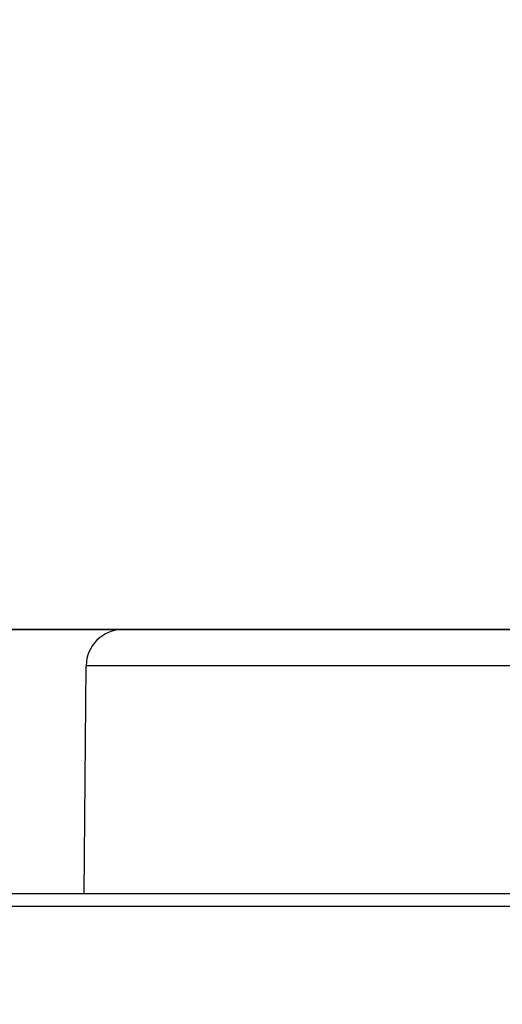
# Model space of a CAD drawing. Header units: centimetres. Extents: x 1912 to 37354, y 4932 to 6633.
# Tile 94 of 236: x 14034 to 14039, y 5730 to 5741. Entities that reach past the tile are written whole.
import ezdxf
from ezdxf import colors
from ezdxf.entities.mleader import LeaderData, LeaderLine
from ezdxf.math import Vec2, Vec3

# ---------------------------------------------------------------- set-up
doc = ezdxf.new("R2010")
doc.units = ezdxf.units.CM
doc.layers.add('$_urządzenia', color=250, linetype='Continuous')
doc.layers.add('IS_Opis', color=250, linetype='Continuous', lineweight=9)
doc.styles.add('styl1', font='ARIALN.TTF')

# ---------------------------------------------------------------- blocks, each defined once
blk = doc.blocks.new('A$C92957c0b')
at = {"layer": '$_urządzenia'}
for p, q in [((-55, 0), (-88.53, 0)), ((55, 0), (-55, 0)), ((-92.75, -29), (-92.53, -3.97)), ((92.53, -3.97), (-92.53, -3.97)), ((0, -29), (-298.6, -29)), ((0, -30.4), (-300, -30.4))]:
    blk.add_line(p, q, dxfattribs=at)
blk.add_arc((-88.53, -4), 4, 90, 179.5, dxfattribs=at)

msp = doc.modelspace()

# ---------------------------------------------------------------- block references
at = {"layer": '$_urządzenia', "xscale": 0.1, "yscale": 0.1, "zscale": 0.1}
msp.add_blockref('A$C92957c0b', (14043.856, 5734.494), dxfattribs=at)

# ---------------------------------------------------------------- leaders
at = {"layer": 'IS_Opis'}
ml = msp.add_multileader_mtext('Standard', dxfattribs=at)
ml.set_content('Projektowany kocioł gazowy 1-funkcyjny 100kW z zamkniętą komorą spalania. Kotły zamontować na prefabrykowanym stelażu', color=256, style='styl1')
ml.set_leader_properties()
ml.build(insert=Vec2(0, 0))
ml.multileader.update_dxf_attribs({"dogleg_length": 5, "arrow_head_size": 7.5})
ctx = ml.context
ctx.base_point, ctx.char_height, ctx.arrow_head_size, ctx.landing_gap_size, ctx.plane_origin = Vec3(13594.447, 5786.957), 12, 7.5, 5, Vec3(14031.09, 5884.081)
ctx.text_align_type = 2
notes = []
notes.append((ctx, [(1, (1, 1, 0), (13884.638, 5786.957), (-1, 0), 18.917, [(2, [(13884.638, 5734.494), (14044.638, 5734.494), (13964.638, 5734.494)], 0, [])])]))
ctx.mtext.insert, ctx.mtext.width, ctx.mtext.defined_height, ctx.mtext.alignment, ctx.mtext.flow_direction = Vec3(13860.721, 5794.721), 272.7828, 76.915, 3, 5
for ctx, leaders in notes:
    for number, flags, end, landing, length, lines in leaders:
        leader = LeaderData()
        leader.index, (leader.has_last_leader_line, leader.has_dogleg_vector, leader.attachment_direction) = number, flags
        leader.last_leader_point, leader.dogleg_vector, leader.dogleg_length = Vec3(end), Vec3(landing), length
        for number, points, colour, breaks in lines:
            line = LeaderLine()
            line.index, line.vertices, line.color, line.breaks = number, Vec3.list(points), colors.encode_raw_color(colour), breaks
            leader.lines.append(line)
        ctx.leaders.append(leader)

doc.saveas('drawing.dxf')
